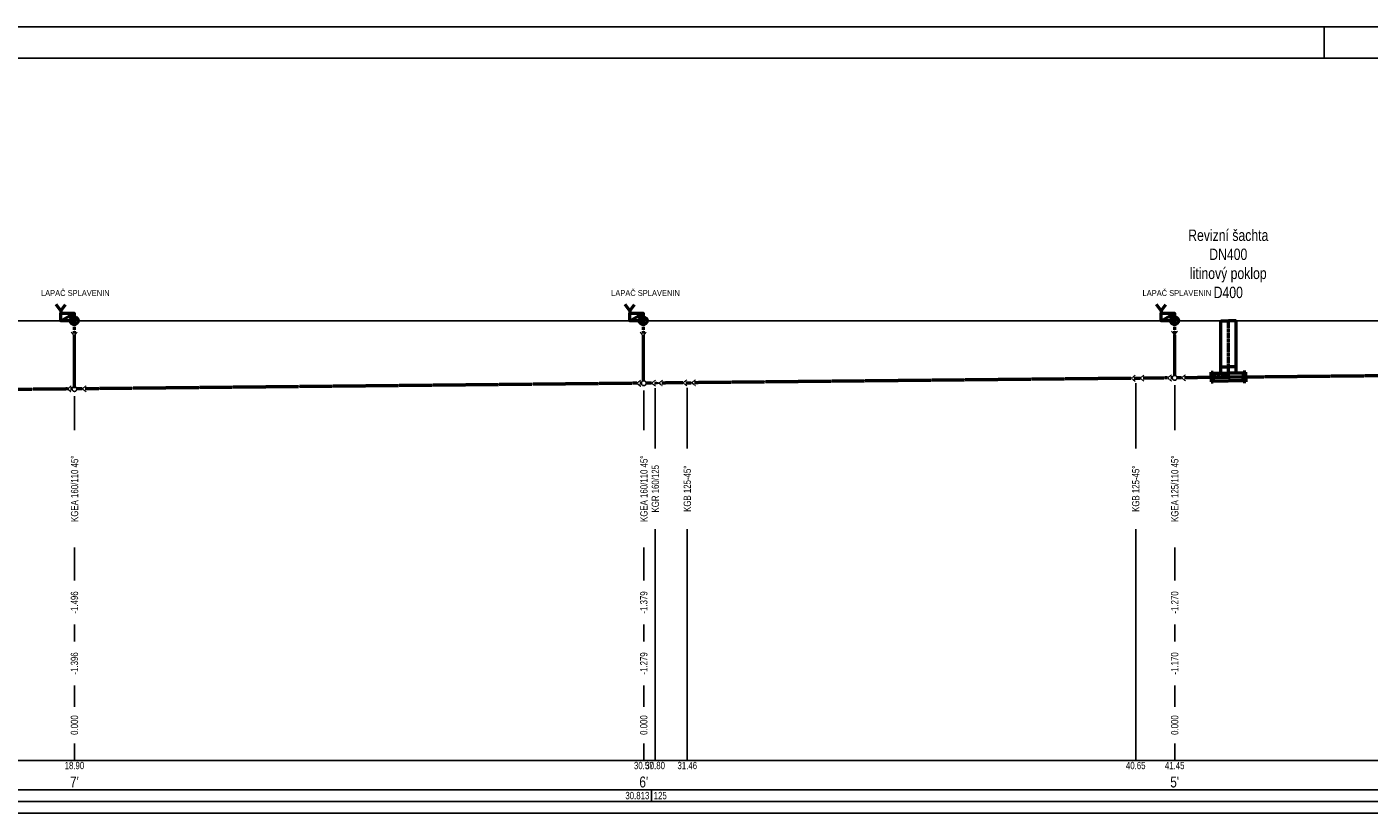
# Model space of a CAD drawing. Header units: millimetres. Extents: x -141570 to 63736, y -255381 to -136000.
# Tile 27 of 35: x -118991 to -91485, y -217708 to -201610. Entities that reach past the tile are written whole.
import ezdxf
from ezdxf.enums import TextEntityAlignment as Align

# ---------------------------------------------------------------- set-up
doc = ezdxf.new("R2010")
doc.units = ezdxf.units.MM
doc.linetypes.add('DASHDOT', pattern=[1, 0.5, -0.25, 0, -0.25])
doc.linetypes.add('DASHED', pattern=[0.75, 0.5, -0.25])
doc.layers.add('Z-armatury-popis', color=7, linetype='Continuous')
doc.layers.add('ZTI-DSP-kanal_destova-popis', color=7, linetype='Continuous')
for name, color, linetype, lineweight in [('ZTI-DPS-kanal_destova', 70, 'DASHED', 50), ('ZTI-DSP-formaty', 102, 'Continuous', 25), ('ZTI-DSP-hl_tvarovky', 7, 'Continuous', 50), ('ZTI-DSP-kanal_destova', 70, 'DASHED', 50), ('ZTI-DSP-Popis4', 140, 'Continuous', 40), ('ZTI-DSP-rez_kanal_tabulka', 102, 'Continuous', 25)]:
    doc.layers.add(name, color=color, linetype=linetype, lineweight=lineweight)
doc.styles.get("Standard").update_dxf_attribs({"font": 'ic-simplex.shx', "width": 0.8})

# ---------------------------------------------------------------- blocks, each defined once
blk = doc.blocks.new('*U515')
at = {"color": 255, "linetype": 'ByBlock', "lineweight": 25, "ltscale": 15}
for p in [(-61, 79), (61, 79)]:
    blk.add_line(p, (0, 0), dxfattribs=at)
at = {"color": 0, "linetype": 'ByBlock', "lineweight": -2, "ltscale": 15}
blk.add_line((0, 0), (0, -18748), dxfattribs=at)
blk = doc.blocks.new('*U516', base_point=(8433, 14288))
at = {"color": 255, "linetype": 'ByBlock', "lineweight": 25, "ltscale": 15}
for p in [(8372, 14367), (8494, 14367)]:
    blk.add_line(p, (8433, 14288), dxfattribs=at)
at = {"color": 0, "linetype": 'ByBlock', "ltscale": 15}
for p, q in [((8433, 14288), (8433, 14198)), ((8433, 14098), (8433, 14063))]:
    blk.add_line(p, q, dxfattribs=at)
at = {"color": 255, "linetype": 'ByBlock', "lineweight": 25, "ltscale": 15}
blk.add_circle((8433, 14148), 50, dxfattribs=at)
blk = doc.blocks.new('*U517')
at = {"color": 255, "linetype": 'ByBlock', "lineweight": 25, "ltscale": 15}
for p in [(-61, 79), (61, 79)]:
    blk.add_line(p, (0, 0), dxfattribs=at)
at = {"color": 0, "linetype": 'ByBlock', "lineweight": -2, "ltscale": 15}
blk.add_line((0, 0), (0, -504), dxfattribs=at)
blk = doc.blocks.new('*U518', base_point=(14485, 15401))
at = {"color": 255, "lineweight": 25, "ltscale": 15}
for q in [(14564, 15462), (14564, 15340)]:
    blk.add_line((14485, 15401), q, dxfattribs=at)
at = {"color": 0, "lineweight": -2, "ltscale": 15}
blk.add_line((14367, 15401), (14485, 15401), dxfattribs=at)
blk = doc.blocks.new('*U519')
at = {"color": 255, "linetype": 'ByBlock', "lineweight": 25, "ltscale": 15}
for p in [(-61, 79), (61, 79)]:
    blk.add_line(p, (0, 0), dxfattribs=at)
at = {"color": 0, "linetype": 'ByBlock', "lineweight": -2, "ltscale": 15}
blk.add_line((0, 0), (0, -8951), dxfattribs=at)
blk = doc.blocks.new('*U520', base_point=(14485, 15401))
at = {"color": 255, "lineweight": 25, "ltscale": 15}
for q in [(14564, 15462), (14564, 15340)]:
    blk.add_line((14485, 15401), q, dxfattribs=at)
at = {"color": 0, "lineweight": -2, "ltscale": 15}
blk.add_line((14367, 15401), (14485, 15401), dxfattribs=at)
blk = doc.blocks.new('*U521')
at = {"color": 255, "linetype": 'ByBlock', "lineweight": 25, "ltscale": 15}
for p in [(-61, 79), (61, 79)]:
    blk.add_line(p, (0, 0), dxfattribs=at)
at = {"color": 0, "linetype": 'ByBlock', "lineweight": -2, "ltscale": 15}
blk.add_line((0, 0), (0, -434), dxfattribs=at)
blk = doc.blocks.new('*U522', base_point=(21831, 18885))
at = {"color": 255, "linetype": 'ByBlock', "lineweight": 25, "ltscale": 15}
for p, q in [((21831, 18885), (21770, 18964)), ((21831, 18885), (21813, 18795)), ((21831, 18885), (21892, 18964)), ((21849, 18795), (21831, 18885))]:
    blk.add_line(p, q, dxfattribs=at)
blk = doc.blocks.new('*U523', base_point=(3951, 15361))
at = {"color": 255, "linetype": 'ByBlock', "lineweight": 25, "ltscale": 15}
for p in [(3891, 15441), (4012, 15441)]:
    blk.add_line(p, (3951, 15361), dxfattribs=at)
at = {"color": 0, "linetype": 'ByBlock', "ltscale": 15}
for p, q in [((3951, 15361), (3951, 15252)), ((3951, 15152), (3951, 15119))]:
    blk.add_line(p, q, dxfattribs=at)
at = {"color": 255, "linetype": 'ByBlock', "lineweight": 25, "ltscale": 15}
blk.add_circle((3951, 15202), 50, dxfattribs=at)
blk = doc.blocks.new('*U524')
at = {"color": 255, "linetype": 'ByBlock', "lineweight": 25, "ltscale": 15}
for p in [(-61, 79), (61, 79)]:
    blk.add_line(p, (0, 0), dxfattribs=at)
at = {"color": 0, "linetype": 'ByBlock', "lineweight": -2, "ltscale": 15}
blk.add_line((0, 0), (0, -11305), dxfattribs=at)
blk = doc.blocks.new('*U525', base_point=(3951, 15361))
at = {"color": 255, "linetype": 'ByBlock', "lineweight": 25, "ltscale": 15}
for p in [(3891, 15441), (4012, 15441)]:
    blk.add_line(p, (3951, 15361), dxfattribs=at)
at = {"color": 0, "linetype": 'ByBlock', "ltscale": 15}
for p, q in [((3951, 15361), (3951, 15252)), ((3951, 15152), (3951, 15119))]:
    blk.add_line(p, q, dxfattribs=at)
at = {"color": 255, "linetype": 'ByBlock', "lineweight": 25, "ltscale": 15}
blk.add_circle((3951, 15202), 50, dxfattribs=at)
blk = doc.blocks.new('*U526')
at = {"color": 255, "linetype": 'ByBlock', "lineweight": 25, "ltscale": 15}
for p in [(-61, 79), (61, 79)]:
    blk.add_line(p, (0, 0), dxfattribs=at)
at = {"color": 0, "linetype": 'ByBlock', "lineweight": -2, "ltscale": 15}
blk.add_line((0, 0), (0, -2401), dxfattribs=at)
blk = doc.blocks.new('FORM_A2')
for p, q in [((0, 42), (-59.4, 42)), ((-21, 42), (-21, 41.5)), ((-0.5, 41.5), (-58.9, 41.5))]:
    blk.add_line(p, q)
blk = doc.blocks.new('*U538', base_point=(205, 145))
at = {"color": 0, "linetype": 'ByBlock', "ltscale": 15}
for p, q in [((53, 310), (0, 381)), ((53, 310), (106, 381)), ((53, 310), (53, 284)), ((53, 196), (205, 284)), ((205, 196), (205, 145))]:
    blk.add_line(p, q, dxfattribs=at)
blk.add_lwpolyline([(53, 284), (205, 284), (205, 196), (53, 196)], close=True, dxfattribs=at)
blk.add_circle((205, 196), 43.9, dxfattribs=at)
blk = doc.blocks.new('*U588', base_point=(0, -889.09))
at = {"color": 255, "linetype": 'ByBlock', "lineweight": 25, "ltscale": 15}
for p in [(-60.9, 79.3), (60.9, 79.3)]:
    blk.add_line(p, (0, 0), dxfattribs=at)
at = {"color": 0, "linetype": 'ByBlock', "lineweight": -2, "ltscale": 15}
blk.add_line((0, 0), (0, -829.09), dxfattribs=at)
blk = doc.blocks.new('*U589', base_point=(0, -978.35))
at = {"color": 255, "linetype": 'ByBlock', "lineweight": 25, "ltscale": 15}
for p in [(-60.9, 79.3), (60.9, 79.3)]:
    blk.add_line(p, (0, 0), dxfattribs=at)
at = {"color": 0, "linetype": 'ByBlock', "lineweight": -2, "ltscale": 15}
blk.add_line((0, 0), (0, -918.35), dxfattribs=at)
blk = doc.blocks.new('*U590', base_point=(0, -1129.84))
at = {"color": 255, "linetype": 'ByBlock', "lineweight": 25, "ltscale": 15}
for p in [(-60.9, 79.3), (60.9, 79.3)]:
    blk.add_line(p, (0, 0), dxfattribs=at)
at = {"color": 0, "linetype": 'ByBlock', "lineweight": -2, "ltscale": 15}
blk.add_line((0, 0), (0, -1069.84), dxfattribs=at)
blk = doc.blocks.new('*U601', base_point=(0, 1150))
at = {"color": 0, "linetype": 'ByBlock', "lineweight": -2, "ltscale": 15}
for p, q in [((-157.5, 78.19), (-157.5, 1150)), ((-157.5, 1150), (0, 1150)), ((157.5, 1150), (0, 1150)), ((157.5, 78.19), (157.5, 1150)), ((-354.2, 0), (-354.2, 99.74)), ((-354.2, 99.74), (-302.78, 99.74)), ((-354.2, 0), (-354.2, -99.74)), ((-302.78, 99.74), (-302.78, 0)), ((-302.78, 78.19), (0, 78.19)), ((-302.78, -99.74), (-302.78, 0)), ((-157.5, 206.09), (0, 206.09)), ((157.5, 206.09), (0, 206.09)), ((302.78, 78.19), (0, 78.19)), ((354.2, 99.74), (302.78, 99.74)), ((302.78, 99.74), (302.78, 0)), ((302.78, -99.74), (302.78, 0)), ((354.2, 0), (354.2, 99.74)), ((354.2, 0), (354.2, -99.74)), ((-354.2, -99.74), (-302.78, -99.74)), ((-302.78, -78.19), (0, -78.19)), ((302.78, -78.19), (0, -78.19)), ((354.2, -99.74), (302.78, -99.74))]:
    blk.add_line(p, q, dxfattribs=at)
at = {"color": 0, "linetype": 'DASHDOT', "lineweight": -2, "ltscale": 15}
for q in [(-354.2, 0), (-354.2, 0), (354.2, 0), (354.2, 0)]:
    blk.add_line((0, 0), q, dxfattribs=at)
blk.add_lwpolyline([(0, 0), (0, 1150)], dxfattribs=at)

msp = doc.modelspace()

# ---------------------------------------------------------------- linework, layer by layer
at = {"layer": 'ZTI-DPS-kanal_destova', "color": 7, "ltscale": 10}
for p, q in [((-118020.289, -207719.489), (-118020.723, -207949.489)), ((-106361.99, -207719.489), (-106362.424, -207949.489)), ((-95473.522, -207719.489), (-95473.956, -207949.489))]:
    msp.add_line(p, q, dxfattribs=at)
at = {"layer": 'ZTI-DSP-rez_kanal_tabulka', "color": 40, "ltscale": 15}
for p, q in [((-66851.173, -207628.497), (-139478.265, -207628.497)), ((-106115.39, -210241.671), (-106115.39, -209004.209)), ((-105457.739, -210241.671), (-105457.739, -208997.774)), ((-96268.461, -210241.671), (-96268.461, -208905.881)), ((-95470.477, -209866.671), (-95470.477, -208947.01)), ((-118015.96, -209866.671), (-118015.96, -209172.465)), ((-106349.361, -209866.671), (-106349.361, -209055.799)), ((-106115.39, -216628.497), (-106115.39, -211891.671)), ((-105457.739, -216628.497), (-105457.739, -211891.671)), ((-96268.461, -216628.497), (-96268.461, -211891.671)), ((-118015.96, -212944.975), (-118015.96, -212266.671)), ((-106349.361, -212944.975), (-106349.361, -212266.671)), ((-95470.477, -212944.975), (-95470.477, -212266.671)), ((-118015.96, -214193.095), (-118015.96, -213844.975)), ((-106349.361, -214193.095), (-106349.361, -213844.975)), ((-95470.477, -214193.095), (-95470.477, -213844.975)), ((-118015.96, -215530.377), (-118015.96, -215093.095)), ((-106349.361, -215530.377), (-106349.361, -215093.095)), ((-95470.477, -215530.377), (-95470.477, -215093.095)), ((-118015.96, -216628.497), (-118015.96, -216280.377)), ((-106349.361, -216628.497), (-106349.361, -216280.377)), ((-95470.477, -216628.497), (-95470.477, -216280.377)), ((-68351.173, -216628.497), (-136918.851, -216628.497)), ((-68351.173, -217228.497), (-136918.851, -217228.497)), ((-106190.369, -217468.497), (-106190.369, -217228.497)), ((-68351.173, -217468.497), (-136918.851, -217468.497)), ((-68351.173, -217708.497), (-136918.851, -217708.497))]:
    msp.add_line(p, q, dxfattribs=at)

# ---------------------------------------------------------------- block references
at = {"layer": 'ZTI-DSP-formaty', "ltscale": 15, "xscale": 1280.255625, "yscale": 1280.255625, "zscale": 1280.255625}
msp.add_blockref('FORM_A2', (-65522.849, -255380.833), dxfattribs=at)
at = {"layer": 'ZTI-DSP-hl_tvarovky', "ltscale": 15, "xscale": 1.8, "yscale": 1.8, "zscale": 1.8, "rotation": 359.9999999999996}
for p in [(-118020.289, -207719.489), (-106361.99, -207719.489), (-95473.522, -207719.489)]:
    msp.add_blockref('*U538', p, dxfattribs=at)
at = {"layer": 'ZTI-DSP-kanal_destova', "rotation": 360}
msp.add_blockref('*U601', (-94368.842, -207628.497), dxfattribs=at)
at = {"layer": 'ZTI-DSP-kanal_destova', "ltscale": 15}
for name, p in [('*U590', (-118020.703, -209069.07)), ('*U589', (-106362.409, -208919.83)), ('*U588', (-95473.9, -208809.126))]:
    msp.add_blockref(name, p, dxfattribs=at)
for name, p, rotation in [('*U519', (-96357.624, -208806.173), 270.5729386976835), ('*U518', (-96179.299, -208804.293), 0.5729386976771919), ('*U517', (-95615.47, -208798.655), 270.5729386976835), ('*U516', (-95330.726, -208795.795), 270.5729386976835), ('*U515', (-76523.376, -208607.721), 270.5729386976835), ('*U526', (-118158.953, -209024.284), 270.5729386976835), ('*U525', (-117856.968, -209021.264), 270.5729386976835), ('*U524', (-106492.354, -208907.618), 270.5729386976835), ('*U523', (-106190.369, -208904.598), 270.5729386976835), ('*U522', (-106040.411, -208903.098), 270.5729386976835), ('*U521', (-105546.902, -208898.163), 270.5729386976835), ('*U520', (-105368.576, -208896.283), 0.5729386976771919)]:
    msp.add_blockref(name, p, dxfattribs=dict(at, rotation=rotation))

# ---------------------------------------------------------------- texts
at = {"layer": 'ZTI-DSP-kanal_destova-popis', "lineweight": 9, "ltscale": 10, "width": 0.8}
for p in [(-118701.392, -207119.61), (-107017.446, -207119.61), (-96128.978, -207119.61)]:
    msp.add_text('LAPAČ SPLAVENIN', height=120, rotation=0.0091651, dxfattribs=at).set_placement(p)
at = {"layer": 'ZTI-DSP-Popis4', "ltscale": 15, "width": 0.8}
for s, p in [("7'", (-118015.96, -217183.497)), ("6'", (-106349.361, -217183.497)), ("5'", (-95470.477, -217183.497))]:
    msp.add_text(s, height=225, dxfattribs=at).set_placement(p, align=Align.CENTER)
at = {"layer": 'ZTI-DSP-rez_kanal_tabulka', "ltscale": 15, "width": 0.8}
for s, p in [('KGEA 160/110 45°', (-118015.96, -211066.671)), ('KGEA 160/110 45°', (-106349.361, -211066.671)), ('KGEA 125/110 45°', (-95470.477, -211066.671)), ('KGR 160/125', (-106115.39, -211066.671)), ('KGB 125-45°', (-105457.739, -211066.671)), ('KGB 125-45°', (-96268.461, -211066.671)), ('-1.496', (-118015.96, -213394.975)), ('-1.379', (-106349.361, -213394.975)), ('-1.270', (-95470.477, -213394.975)), ('-1.396', (-118015.96, -214643.095)), ('-1.279', (-106349.361, -214643.095)), ('-1.170', (-95470.477, -214643.095)), ('0.000', (-118015.96, -215905.377)), ('0.000', (-106349.361, -215905.377)), ('0.000', (-95470.477, -215905.377))]:
    msp.add_text(s, height=150, rotation=90, dxfattribs=at).set_placement(p, align=Align.MIDDLE)
for s, p in [('18.90', (-118015.96, -216808.497)), ('30.57', (-106349.361, -216808.497)), ('30.80', (-106115.39, -216808.497)), ('31.46', (-105457.739, -216808.497)), ('40.65', (-96268.461, -216808.497)), ('41.45', (-95470.477, -216808.497))]:
    msp.add_text(s, height=150, dxfattribs=at).set_placement(p, align=Align.CENTER)
msp.add_text('30.813', height=150, dxfattribs=at).set_placement((-106235.369, -217423.497), align=Align.RIGHT)
msp.add_text('125', height=150, dxfattribs=at).set_placement((-106145.369, -217423.497))

# ---------------------------------------------------------------- next in the draw order: texts
at = {"layer": 'Z-armatury-popis', "color": 4, "ltscale": 15, "insert": (-94372.258, -205759.22), "char_height": 234, "width": 2539.72583, "attachment_point": 2, "bg_fill": 3, "box_fill_scale": 1.2, "bg_fill_color": 256, "bg_fill_true_color": 13158600, "bg_fill_transparency": 33554432}
msp.add_mtext('Revizní šachta\\PDN400\\Plitinový poklop\\PD400', dxfattribs=at)

doc.saveas('drawing.dxf')
